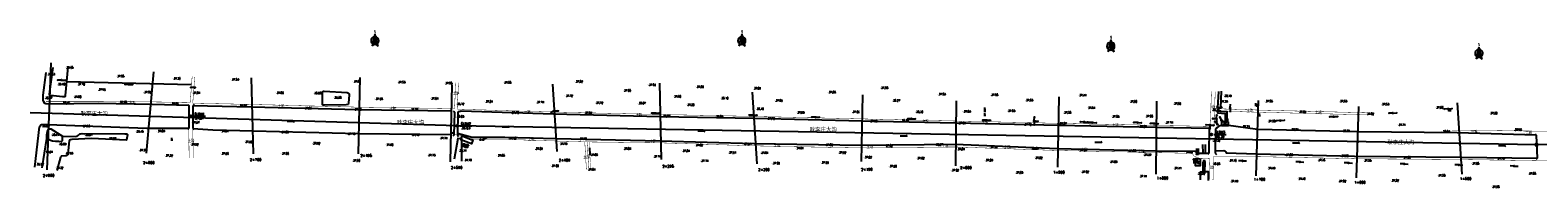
# Model space of a CAD drawing. Header units: millimetres. Extents: x 447445 to 454986, y 3851431 to 3863604.
# Tile 5 of 13: x 447445 to 448943, y 3860468 to 3860625. Entities that reach past the tile are written whole.
import ezdxf
from ezdxf.enums import TextEntityAlignment as Align

# ---------------------------------------------------------------- set-up
doc = ezdxf.new("R2010")
doc.units = ezdxf.units.MM
doc.linetypes.add('X3', pattern=[5, 4, -1])
for name, color, linetype in [('DLDW', 7, 'Continuous'), ('DLSS', 7, 'Continuous'), ('DMTZ', 7, 'Continuous'), ('duanmianxian', 7, 'Continuous'), ('GCD', 7, 'Continuous'), ('GXYZ', 7, 'Continuous'), ('JMD', 7, 'Continuous'), ('KZD', 7, 'Continuous'), ('LINE', 7, 'Continuous'), ('SXSS', 7, 'Continuous'), ('断面零线', 7, 'Continuous')]:
    doc.layers.add(name, color=color, linetype=linetype)
doc.styles.add('HZ', font='rs.shx', dxfattribs={"bigfont": 'hztxt.shx'})
doc.styles.get("Standard").update_dxf_attribs({"font": 'txt', "bigfont": 'hztxt.shx'})
doc.linetypes.add('10411', pattern='A,2,[150,AAA.SHX,S=1,R=0,X=0,Y=1],2,[151,AAA.SHX,S=1,R=0,X=0,Y=3],1e-11', length=4)
doc.linetypes.add('10421', pattern='A,2,[150,AAA.SHX,S=1,R=0,X=0,Y=1],1e-11', length=2)

# ---------------------------------------------------------------- blocks, each defined once
blk = doc.blocks.new('gc104')
for p, q in [((0, 1), (-1.6, 1)), ((0, -1), (1.6, -1))]:
    blk.add_line(p, q)
blk.add_circle((0, 0), 1)
blk.add_point((0, 0))
blk = doc.blocks.new('gc191')
at = {"linetype": 'Continuous'}
for p, q in [((-1.5, 0), (-0.6, 0)), ((-1, 1.6), (-0.1, 1.6)), ((-0.6, 0), (0, 2)), ((0, 2), (0.7, 0)), ((0.1, 1.6), (1, 1.6)), ((0.7, 0), (1.5, 0))]:
    blk.add_line(p, q, dxfattribs=at)
blk = doc.blocks.new('gc086')
for p, q in [((0, 0), (7, 0)), ((7, 0), (6.2, 0.6)), ((7, 0), (6.2, -0.6))]:
    blk.add_line(p, q)
blk = doc.blocks.new('gc013c')
at = {"linetype": 'Continuous'}
blk.add_line((0.5, 0), (4, 0), dxfattribs=at)
at = {"linetype": 'Continuous', "const_width": 0.15, "flags": 128}
blk.add_lwpolyline([(3.775, 0, 1), (3.925, 0, 1)], format="xyb", close=True, dxfattribs=at)
blk = doc.blocks.new('gc170')
at = {"linetype": 'Continuous'}
blk.add_circle((0, 0), 0.5, dxfattribs=at)
blk = doc.blocks.new('gc111')
for p, q in [((-1, 0), (1, 0)), ((0, 0), (0, 2))]:
    blk.add_line(p, q)
blk = doc.blocks.new('gc013a')
at = {"linetype": 'Continuous'}
blk.add_line((0.5, 0), (4, 0), dxfattribs=at)
at = {"linetype": 'Continuous', "flags": 128}
for points in [[(2.8, 0.4), (3.4, 0), (2.8, -0.4)], [(3.4, 0.4), (4, 0), (3.4, -0.4)]]:
    blk.add_lwpolyline(points, dxfattribs=at)
blk = doc.blocks.new('gc013b')
at = {"linetype": 'Continuous'}
blk.add_line((0.5, 0), (4, 0), dxfattribs=at)
at = {"linetype": 'Continuous', "flags": 128}
blk.add_lwpolyline([(3.4, 0.4), (4, 0), (3.4, -0.4)], dxfattribs=at)
blk = doc.blocks.new('gc187')
at = {"const_width": 1, "flags": 128}
blk.add_lwpolyline([(-1, 1), (-1, -1)], dxfattribs=at)
blk.add_circle((0, 0), 0.5)
blk = doc.blocks.new('gc146')
for p, q in [((-1.3, 0.8), (1.3, 0.8)), ((-0.8, -1.3), (-0.8, 1.3)), ((0.8, -1.3), (0.8, 1.3)), ((-1.3, -0.8), (1.3, -0.8))]:
    blk.add_line(p, q)
blk = doc.blocks.new('GC200')
at = {"const_width": 0.2}
blk.add_lwpolyline([(-0.1, 0, 1), (0.1, 0, 1)], format="xyb", close=True, dxfattribs=at)
blk = doc.blocks.new('GC115')
blk.add_lwpolyline([(-1, -1), (1, -1), (1, 1), (-1, 1)], close=True)
blk.add_point((0, 0))
blk = doc.blocks.new('新块1')
at = {"color": 3, "flags": 128}
for points in [[(-0.7, 0.7), (0.7, -0.7)], [(-0.7, -0.7), (0.7, 0.7)]]:
    blk.add_lwpolyline(points, dxfattribs=at)
blk = doc.blocks.new('*U15')
at = {"linetype": 'Continuous'}
for points in [[(-0.1, 0.1), (0, -0.1), (0, 0.1)], [(0, -0.1), (-0.1, 0.1), (-0.1, -0.1)], [(-0.1, 0.1), (-0.1, -0.1), (-0.1, 0.1)], [(-0.1, -0.1), (-0.1, 0.1), (-0.1, -0.1)], [(-0.1, 0.1), (-0.1, -0.1), (-0.1, 0.1)], [(-0.1, -0.1), (-0.1, 0.1), (-0.1, -0.1)], [(-0.1, 0), (-0.1, -0.1), (-0.1, 0.1)], [(0, 0.1), (0.1, -0.1), (0.1, 0.1)], [(0.1, -0.1), (0, 0.1), (0, -0.1)], [(0.1, 0), (0.1, 0.1), (0.1, -0.1)], [(0.1, 0.1), (0.1, -0.1), (0.1, 0.1)], [(0.1, -0.1), (0.1, 0.1), (0.1, -0.1)], [(0.1, 0.1), (0.1, -0.1), (0.1, 0.1)], [(0.1, -0.1), (0.1, 0.1), (0.1, -0.1)]]:
    blk.add_solid(points, dxfattribs=at)
blk = doc.blocks.new('gc257')
for radius in [1, 0.15]:
    blk.add_circle((0, 0), radius)
blk.add_point((0, 0))
at = {"linetype": 'Continuous'}
blk.add_blockref('*U15', (0, 0), dxfattribs=at)
blk = doc.blocks.new('A$C67844AE1')
at = {"color": 7, "linetype": 'ByBlock', "lineweight": -3}
for p, q in [((-69, 13), (-102, -126)), ((-69, 13), (-69, -94)), ((-69, 13), (-35, -126)), ((-69, 6), (-67, 5)), ((-69, -94), (-102, -126)), ((-75, -14), (-75, -14)), ((-69, -4), (-63, -9)), ((-69, -14), (-60, -22)), ((-69, -24), (-57, -35)), ((-69, -34), (-54, -48)), ((-69, -44), (-51, -61)), ((-69, -54), (-47, -74)), ((-69, -64), (-44, -87)), ((-69, -74), (-41, -100)), ((-69, -84), (-38, -113)), ((-69, -94), (-35, -126))]:
    blk.add_line(p, q, dxfattribs=at)
for start, end in [(98.47, 234.1282), (258.3565, 281.6435), (305.8718, 81.53)]:
    blk.add_arc((-69, -59), 44.7, start, end, dxfattribs=at)
at = {"color": 7, "linetype": 'ByBlock', "lineweight": -3, "insert": (-83, 62), "char_height": 40, "width": 53.57, "attachment_point": 1}
blk.add_mtext('{\\fSimSun|b0|i0|c134|p2;N}', dxfattribs=at)

msp = doc.modelspace()

# ---------------------------------------------------------------- linework, layer by layer
at = {"layer": 'DLSS', "color": 7, "linetype": 'X3', "const_width": 0.4, "flags": 128}
for points in [[(447604, 3860553.3), (447605.9, 3860579.1)], [(447866.6, 3860546.7), (447867.9, 3860573)], [(447604.1, 3860553.3), (447566, 3860553.8), (447512.6, 3860554.4), (447460.6, 3860554.4)], [(447866.4, 3860547.2), (447770.6, 3860548.6), (447664.6, 3860551.3), (447606.3, 3860552.6)], [(448618.9, 3860564.4), (448617.5, 3860529.1)], [(448617.5, 3860529.4), (448563, 3860530.5), (448466.7, 3860532.5), (448364.6, 3860534.8), (448271.9, 3860536.9), (448163.8, 3860539.4), (448070.7, 3860541.3), (447964.9, 3860543.7), (447869.3, 3860546.6), (447869.3, 3860546.6)], [(448778.6, 3860542.9), (448765.3, 3860543.2), (448665.1, 3860545.7), (448621.9, 3860547.1)], [(447602.9, 3860498.1), (447602.5, 3860527.6)], [(447918.3, 3860516.5), (447885.7, 3860516.4), (447873.8, 3860520.2), (447865.2, 3860522.2)], [(448000.4, 3860514), (447967.8, 3860514.9), (447918.3, 3860516.5)], [(447996.1, 3860513.9), (447997.7, 3860486.3)], [(448617.2, 3860497.3), (448606.9, 3860497.8), (448604.9, 3860498.4), (448601.5, 3860500), (448600.2, 3860502), (448599.3, 3860502.4), (448598.2, 3860502.7), (448564.1, 3860503.4), (448465.6, 3860505.5), (448364.8, 3860509), (448271.2, 3860508), (448164.7, 3860510.1), (448071.2, 3860513.1), (448000.4, 3860514)], [(448617.2, 3860497.3), (448616.7, 3860476.1)], [(448621, 3860499.6), (448663.4, 3860499.4), (448761.9, 3860497.3), (448867.3, 3860496.5), (448943.8, 3860495.3), (448968.3, 3860495.1), (449065.1, 3860492.9), (449163.9, 3860490.4), (449265.6, 3860489.2), (449360.8, 3860487.1)]]:
    msp.add_lwpolyline(points, dxfattribs=at)
at = {"layer": 'DLSS', "color": 7, "linetype": 'Continuous', "const_width": 0.4, "flags": 128}
for points in [[(447606.5, 3860552.6), (447608.4, 3860578.5)], [(447869.3, 3860546.6), (447870.6, 3860572.8)], [(448622.6, 3860564), (448622, 3860547)], [(448621.9, 3860544.9), (448621.3, 3860529)], [(448778.6, 3860540.8), (448765.2, 3860541.1), (448665, 3860543.6), (448621.8, 3860544.9)], [(447607, 3860498.1), (447606.5, 3860527.4)], [(447998.4, 3860514.1), (448000.1, 3860486.6)], [(448621, 3860499.6), (448620.4, 3860476)]]:
    msp.add_lwpolyline(points, dxfattribs=at)
at = {"layer": 'DLSS', "color": 7, "linetype": 'Continuous', "flags": 128}
for points in [[(447601.6, 3860551.2), (447602.7, 3860550.1)], [(447602.7, 3860550.1), (447602.5, 3860527.6)], [(447606.7, 3860550), (447606.5, 3860527.5)], [(447607.9, 3860551.1), (447606.7, 3860550)], [(447865.4, 3860544.7), (447866.5, 3860543.6)], [(447866.5, 3860543.6), (447866, 3860520.8)], [(447870, 3860543.5), (447869.5, 3860520.7)], [(447871.1, 3860544.6), (447870, 3860543.5)], [(448625, 3860544.7), (448623.8, 3860543.6)], [(448625, 3860547.9), (448623.9, 3860549.1)], [(448628.2, 3860547.8), (448625, 3860547.9)], [(448628.1, 3860544.6), (448625, 3860544.7)], [(448629.2, 3860543.5), (448628.1, 3860544.6)], [(448629.4, 3860548.9), (448628.2, 3860547.8)], [(447602.5, 3860527.6), (447601.4, 3860526.5)], [(447606.5, 3860527.5), (447607.6, 3860526.4)], [(448615.5, 3860528.3), (448616.6, 3860527.2)], [(448616.6, 3860527.2), (448616.4, 3860502.7)], [(448623, 3860527.1), (448622.7, 3860502.7)], [(448624.1, 3860528.2), (448623, 3860527.1)], [(447866, 3860520.8), (447864.8, 3860519.7)], [(447869.5, 3860520.7), (447870.6, 3860519.5)], [(448940.4, 3860521.9), (448941.6, 3860520.8)], [(448941.6, 3860520.8), (448942.4, 3860497.9)], [(448616.4, 3860502.7), (448615.2, 3860501.6)], [(448622.7, 3860502.7), (448623.8, 3860501.5)], [(448942.4, 3860497.9), (448941.3, 3860496.8)]]:
    msp.add_lwpolyline(points, dxfattribs=at)
at = {"layer": 'DLSS', "color": 7, "linetype": 'X3', "flags": 128}
msp.add_lwpolyline([(449163.3, 3860521.1, 0.4, 0.4, 0), (449064.9, 3860522.9, 0.4, 0.4, 0), (448968.1, 3860524.7, 0.4, 0.4, 0), (448945, 3860524.7, 0.4, 0.4, 0), (448857.8, 3860525.8, 0, 0, 0)], format="xyseb", dxfattribs=at)
at = {"layer": 'DMTZ', "color": 7, "linetype": '10411', "flags": 128}
for points in [[(447602.7, 3860550.1), (447566.1, 3860551.1), (447512.5, 3860552.2), (447464, 3860551.6), (447460.5, 3860551.8), (447459.6, 3860552.1), (447458.4, 3860553.9), (447457.7, 3860555.4), (447457.7, 3860557.1), (447458, 3860560.4), (447460.7, 3860583.1)], [(447482.2, 3860588.2), (447479.8, 3860560.1), (447479.7, 3860559.3), (447479.4, 3860559), (447478.5, 3860558.9), (447476.9, 3860559), (447465, 3860560.3), (447464.3, 3860560.8), (447464.1, 3860561.6), (447464.4, 3860564.1), (447467.9, 3860587.9)], [(447759, 3860550.9), (447759, 3860550.9), (447737.4, 3860550.5), (447736, 3860550.6), (447735.6, 3860551), (447735.3, 3860551.5), (447735.3, 3860552.3), (447735.5, 3860562), (447735.5, 3860563), (447735.8, 3860564), (447736.3, 3860564.4), (447737, 3860564.6), (447759.8, 3860563), (447761.2, 3860562.6), (447761.8, 3860561.7), (447761.8, 3860560.7), (447761.3, 3860552.6), (447761.1, 3860551.2), (447759, 3860550.9)], [(447863.4, 3860544.7), (447771, 3860546), (447665, 3860548.7), (447606.7, 3860550)], [(448616.6, 3860527.2), (448563.3, 3860528.3), (448466.9, 3860530.3), (448364.8, 3860532.6), (448272.2, 3860534.7), (448164, 3860537.2), (448070.9, 3860539.1), (447965.1, 3860541.5), (447873.2, 3860544.6), (447870, 3860543.5)], [(447449.7, 3860488.9), (447454.2, 3860528.9), (447454.9, 3860530.1), (447455.5, 3860531.1), (447456.1, 3860531.4), (447462.4, 3860531.4), (447561, 3860527.8), (447602.5, 3860527.6)], [(447456.7, 3860488.2), (447461.4, 3860517.3), (447461.4, 3860521.2), (447462, 3860524.4), (447462, 3860524.4), (447462, 3860524.4), (447463.2, 3860526.8), (447464.3, 3860527.1), (447465.6, 3860526.9), (447477.2, 3860519.7), (447490, 3860519.3), (447491.7, 3860519.6), (447492.9, 3860520.8), (447494.2, 3860521.9), (447494.9, 3860522.2), (447496.6, 3860522.4), (447538.9, 3860522), (447539.9, 3860522), (447541.1, 3860521.9), (447541.6, 3860521.5), (447541.7, 3860521.1), (447540.7, 3860516.1), (447540.5, 3860515.9), (447505.8, 3860517.3), (447486.3, 3860516.4), (447485.1, 3860516.2), (447484.1, 3860515.9), (447483.6, 3860515), (447482.4, 3860502.3), (447482, 3860501.1), (447481.4, 3860500.6), (447481, 3860500.3), (447480.1, 3860500.2), (447476.5, 3860499.9), (447475.8, 3860499.8), (447475.6, 3860499.6), (447475.1, 3860498.9), (447471.5, 3860485.5)], [(447606.5, 3860527.4), (447626.5, 3860525.9), (447666.4, 3860525.2), (447771.2, 3860522.5), (447862.8, 3860521.3), (447866, 3860523.7)], [(447869.5, 3860522.8), (447884.3, 3860518.7), (447916.8, 3860518.8), (447967.8, 3860517.5), (448070.9, 3860515.1), (448164.5, 3860512.5), (448270.7, 3860510.7), (448364.5, 3860511.7), (448465.6, 3860507.4), (448564, 3860505), (448602.2, 3860504.7), (448604.2, 3860503)], [(448941.6, 3860520.8), (448863.2, 3860523.1), (448765.1, 3860524.1), (448664.9, 3860526.3), (448662.3, 3860526.7), (448635.9, 3860530.3), (448629, 3860530.2), (448627.6, 3860529.9), (448625.9, 3860529.2), (448623, 3860527)], [(447461.4, 3860517.3), (447465.1, 3860515.7), (447467.2, 3860515.1), (447470.2, 3860514.6), (447473, 3860514.6), (447474, 3860514.5), (447476.3, 3860514.6), (447476.9, 3860515.4), (447477.2, 3860517.3), (447477.2, 3860519.7)], [(448606.1, 3860502.9), (448610.5, 3860502.9), (448612.9, 3860502.9), (448616.4, 3860502.7)], [(448622.7, 3860505), (448631.2, 3860505.6), (448632.1, 3860505.2), (448633, 3860504.2), (448633.6, 3860503.3), (448663.6, 3860502.1), (448760.9, 3860500), (448867.2, 3860498.8), (448942.4, 3860497.9)], [(448610.5, 3860484.2), (448607.8, 3860484), (448607.7, 3860476.3)], [(448615.9, 3860475.5), (448616, 3860484.2), (448612.4, 3860484.3)]]:
    msp.add_lwpolyline(points, dxfattribs=at)
at = {"layer": 'DMTZ', "color": 7, "linetype": '10421', "flags": 128}
for points in [[(447481, 3860574.1), (447605.3, 3860571.1)], [(448625.9, 3860564), (448625, 3860547.8)], [(448628.2, 3860547.8), (448628.8, 3860564.5)], [(447873.8, 3860494.9), (447873.8, 3860501.4), (447873.8, 3860517.2), (447869.9, 3860517.3), (447866.3, 3860496.8)]]:
    msp.add_lwpolyline(points, dxfattribs=at)
at = {"layer": 'duanmianxian', "color": 7, "flags": 128}
for points in [[(447461.8, 3860486.3), (447465.7, 3860592.7)], [(447567.4, 3860583.6), (447560.1, 3860502.9)], [(447664.5, 3860577.7), (447666.5, 3860502.1)], [(447772.7, 3860578.1), (447770.8, 3860502.2)], [(447864, 3860570.9), (447862.4, 3860494.1)], [(447963.9, 3860571.4), (447968.3, 3860504.5)], [(448070.3, 3860572.6), (448072, 3860496.5)], [(448162.3, 3860563.6), (448167, 3860492.3)], [(448272.2, 3860560.7), (448270.8, 3860494.5)], [(448364.7, 3860490.2), (448365.4, 3860554.8)], [(448467.3, 3860558.9), (448465.9, 3860488.8)], [(448564, 3860481.8), (448564.6, 3860554.4)], [(448665.2, 3860555.2), (448662.9, 3860480.4)], [(448863.1, 3860552.9), (448867.8, 3860481.8)], [(448763, 3860478.2), (448765.3, 3860549.1)]]:
    msp.add_lwpolyline(points, dxfattribs=at)
at = {"layer": 'GXYZ', "color": 7, "linetype": 'Continuous', "const_width": 1, "flags": 128}
msp.add_lwpolyline([(447892.9, 3860516.2), (447894.7, 3860516.2)], dxfattribs=at)
at = {"layer": 'GXYZ', "color": 7, "linetype": 'Continuous'}
for centre in [(447892.4, 3860516.2), (447895.2, 3860516.1)]:
    msp.add_circle(centre, 0.5, dxfattribs=at)
at = {"layer": 'JMD', "color": 7, "linetype": 'Continuous', "flags": 128}
for points in [[(448635.8, 3860534), (448628.9, 3860533.9), (448629, 3860530.2), (448635.9, 3860530.3)], [(447874.3, 3860520), (447885, 3860515.9), (447883.5, 3860512.1), (447872.8, 3860516.2)], [(448607.5, 3860497.3), (448607.5, 3860490.3), (448603, 3860490.3), (448603, 3860497.4)]]:
    msp.add_lwpolyline(points, close=True, dxfattribs=at)
at = {"layer": 'KZD', "color": 7}
for p, q in [((447607.1, 3860539.6, 37.6), (447619.1, 3860539.6, 37.6)), ((447871.9, 3860530), (447883.9, 3860530)), ((448621.4, 3860521.5), (448633.4, 3860521.5))]:
    msp.add_line(p, q, dxfattribs=at)
at = {"layer": 'SXSS', "color": 7, "linetype": 'Continuous', "flags": 128}
for points in [[(448624.9, 3860544.7), (448624.8, 3860543.1), (448632.6, 3860542.4), (448632.4, 3860533.9)], [(448635.2, 3860534), (448635.3, 3860536.6), (448634.5, 3860536.7), (448634.4, 3860543.9), (448628.1, 3860544.3), (448628.1, 3860544.6)], [(448610.5, 3860502.9), (448610.3, 3860511.3)], [(448612.9, 3860502.9), (448612.8, 3860511.3)], [(448604.2, 3860503), (448604.2, 3860507.5)], [(448606.1, 3860502.9), (448606.1, 3860507.5)], [(448607.8, 3860484), (448610.5, 3860484.2), (448610.7, 3860494)], [(448616, 3860484.2), (448612.4, 3860484.3), (448612.6, 3860494)]]:
    msp.add_lwpolyline(points, dxfattribs=at)
at = {"layer": 'SXSS', "color": 7, "flags": 128}
msp.add_lwpolyline([(447874.4, 3860509.3), (447874.4, 3860511.2), (447875.5, 3860511.2), (447875.5, 3860512.1), (447876.6, 3860512.1), (447876.6, 3860511.1), (447877.5, 3860511.1), (447877.5, 3860511.6), (447879.8, 3860511.5), (447879.7, 3860508.6), (447877.3, 3860508.6), (447877.3, 3860509.2), (447874.4, 3860509.3)], dxfattribs=at)
at = {"layer": 'SXSS', "color": 7, "linetype": 'Continuous', "const_width": 0.3, "flags": 128}
msp.add_lwpolyline([(448000.4, 3860514), (448002, 3860486.6)], dxfattribs=at)
at = {"layer": 'SXSS', "color": 7, "linetype": 'Continuous', "flags": 128}
msp.add_lwpolyline([(448606.1, 3860501.5), (448604.1, 3860501.6), (448604.2, 3860503), (448606.1, 3860502.9)], close=True, dxfattribs=at)
at = {"layer": '断面零线', "color": 7, "flags": 128}
msp.add_lwpolyline([(450265.1, 3860498.9), (450056.8, 3860503.3), (449855.5, 3860508.8), (449678, 3860512.2), (449394.6, 3860518.6), (449286, 3860519.9), (448941.8, 3860511), (447869.4, 3860530), (447444.9, 3860543.1)], dxfattribs=at)

# ---------------------------------------------------------------- block references
at = {"color": 7}
for p in [(447463.8, 3860542.5), (447563.4, 3860539.5), (447665.6, 3860536.3), (447771.5, 3860533), (447863.1, 3860530.2), (447869.4, 3860530), (447966.8, 3860528.3), (448071.3, 3860526.4), (448164.9, 3860524.8), (448271.4, 3860522.9), (448365, 3860521.2), (448466.5, 3860519.4), (448564.3, 3860517.7), (448664, 3860515.9), (448764.2, 3860514.1), (448865.8, 3860512.3)]:
    msp.add_blockref('新块1', p, dxfattribs=at)
at = {"layer": 'DLDW', "color": 7}
for name, p in [('gc111', (448663, 3860550.7)), ('gc111', (448393.5, 3860546.4)), ('gc111', (448393.5, 3860544.5)), ('gc111', (448393.5, 3860540.7)), ('gc111', (448664.2, 3860549.8)), ('gc111', (448666.5, 3860540.4)), ('gc104', (448632.4, 3860531.9)), ('gc111', (447585.7, 3860516.2)), ('gc104', (448605.3, 3860493.8))]:
    msp.add_blockref(name, p, dxfattribs=at)
at = {"layer": 'GCD', "color": 7}
for p in [(447480, 3860588, 39.6), (447461.6, 3860581.3, 36.6), (447471.7, 3860571.5, 39.4), (447491.5, 3860571.3, 37.7), (447530.6, 3860579.3, 37.5), (447586.6, 3860577.1, 37.3), (447644.5, 3860576.2, 37.5), (447765.7, 3860574.2, 37.6), (447809.9, 3860573.5, 37.5), (447856.6, 3860572.4, 37.5), (447915.2, 3860573.1, 37.6), (447986.3, 3860574, 37.5), (448058.9, 3860570.7, 37.5), (448106.5, 3860568.8, 37.5), (448289.7, 3860567.7, 37.6), (447459, 3860557.7, 36.9), (447476.5, 3860552.6, 37.2), (447487.9, 3860558.9, 37.8), (447512, 3860566, 38), (447533.1, 3860553.5, 37.8), (447557.4, 3860563.4, 37.6), (447605.9, 3860562.8, 37.8), (447689, 3860562.9, 37.9), (447726.4, 3860562.6, 38), (447746.4, 3860558.1, 38.9), (447787.4, 3860556.7, 37.7), (447842.6, 3860557.2, 37.6), (447896.8, 3860554.2, 37.6), (447947.6, 3860553.4, 37.7), (447976.4, 3860559.9, 37.7), (448006.4, 3860552.9, 37.7), (448034.1, 3860565.1, 37.6), (448048.7, 3860552.5, 38.1), (448084, 3860559.3, 37.6), (448130.9, 3860557.5, 38.1), (448163.3, 3860567.3, 37.8), (448184.8, 3860555.1, 37.9), (448237.6, 3860563.4, 37.6), (448301.5, 3860555.2, 38.3), (448346.8, 3860561.4, 37.5), (448399.1, 3860560.7, 37.6), (448433.7, 3860555.5, 37.5), (448486.7, 3860560.4, 37.4), (448537.2, 3860554.2, 37.7), (448627.1, 3860554.3, 37.3), (448630.9, 3860559.7, 38.2), (448671.8, 3860554.4, 37.6), (448745.8, 3860554.6, 37.5), (447584.6, 3860551.9, 37.8), (447652.2, 3860549.9, 37.7), (447717, 3860547.6, 37.5), (447766.6, 3860546.4, 37.5), (447822.4, 3860546.2, 37.7), (447868.2, 3860539.3, 38), (447868.3, 3860551.8, 38.1), (447922.7, 3860543.1, 37.7), (447995.5, 3860542.9, 37.8), (448073, 3860539.5, 37.8), (448097.2, 3860550.9, 37.6), (448125.6, 3860539.4, 37.9), (448166.1, 3860546.9, 38.1), (448206.5, 3860543.3, 37.9), (448261.3, 3860543.8, 37.7), (448324.5, 3860543.8, 38.3), (448371.8, 3860544.4, 37.5), (448415.8, 3860544.8, 37.5), (448471.6, 3860543.3, 37.6), (448495.4, 3860548, 37.5), (448519.4, 3860539.2, 37.6), (448552.9, 3860539.6, 37.7), (448580.9, 3860552.1, 37.7), (448619, 3860545.9, 38.4), (448705.3, 3860543.8, 37.8), (448772.5, 3860541.9, 37.8), (448787.6, 3860551.5, 37.5), (448841.5, 3860548.2, 37.9), (448895.2, 3860542.6, 37.6), (447456.1, 3860529.8, 36.9), (447496.7, 3860529.8, 37.6), (447549.7, 3860524.5, 39.5), (447570.8, 3860524.8, 37.6), (447605.3, 3860533.3, 37.6), (447634.1, 3860524.8, 37.8), (447693.9, 3860523.7, 37.5), (448177.1, 3860537.2, 37.7), (448279, 3860534.5, 37.9), (448310.2, 3860535.3, 38.3), (448367, 3860532.6, 37.9), (448432.2, 3860531.2, 37.7), (448467.1, 3860532.4, 37.7), (448546.5, 3860529.2, 37.7), (448572.7, 3860533.3, 37.7), (448649, 3860529.4, 37.7), (448674.5, 3860534.6, 37.6), (448697.5, 3860526.3, 37.7), (448748.6, 3860525.1, 37.7), (448803.9, 3860531.1, 37.7), (448847.9, 3860524.5, 38), (448919.2, 3860526.2, 37.9), (447465.8, 3860521.2, 38.6), (447473, 3860511.9, 40.9), (447498.9, 3860520.9, 40), (447522.5, 3860517.4, 39.9), (447604.3, 3860511.6, 37.9), (447657.9, 3860514, 37.6), (447725.2, 3860512.6, 37.6), (447760.1, 3860521.9, 37.7), (447798, 3860511.2, 37.7), (447823.6, 3860521.1, 37.7), (447851.6, 3860517.9, 37.7), (447920, 3860517.6, 37.8), (447970.7, 3860512.2, 37.8), (447990.2, 3860517.2, 37.7), (448105.6, 3860510.9, 37.8), (448153.8, 3860512, 37.4), (448205.6, 3860507.9, 37.6), (448234.9, 3860511.1, 37.5), (448294.4, 3860510.5, 37.5), (448344.3, 3860511.3, 36.3), (448398.1, 3860508.8, 37.8), (448439.5, 3860507.6, 37.9), (448619.7, 3860515.4, 38.3), (447459.5, 3860504, 40), (447479.6, 3860502.7, 40.9), (447552.8, 3860505.8, 37.4), (447578.8, 3860500.4, 37.3), (447634.4, 3860502.4, 37.7), (447694.2, 3860502.5, 37.7), (447765, 3860495.5, 37.7), (447839.7, 3860500.9, 37.7), (447870.7, 3860505.5, 36.1), (447875.8, 3860496, 37.7), (447908.7, 3860500.6, 37.6), (447946.3, 3860507.3, 37.6), (448001.3, 3860501.3, 37.9), (448034.1, 3860507.3, 37.8), (448064, 3860499.4, 37.7), (448092.6, 3860505.1, 37.8), (448110.9, 3860495.1, 37.7), (448138.6, 3860503.4, 37.6), (448170.5, 3860503.3, 37.6), (448182.1, 3860492.8, 37.6), (448230.6, 3860493.4, 37.6), (448247.9, 3860503.4, 37.6), (448273.5, 3860498.7, 37.6), (448325.7, 3860497.9, 37.6), (448365.8, 3860506.8, 37.8), (448393.7, 3860495.9, 37.7), (448443, 3860498.2, 37.6), (448486.9, 3860505.7, 37.7), (448517.4, 3860494.3, 37.6), (448536, 3860505.2, 37.6), (448551, 3860501.3, 37.4), (448592.4, 3860503.9, 37.6), (448636, 3860495.6, 37.5), (448691.9, 3860501.1, 37.6), (448724.1, 3860496, 37.5), (448747.2, 3860500.2, 37.6), (448769.9, 3860495.6, 37.5), (448808.9, 3860498.5, 37.6), (448877.1, 3860492.6, 37.6), (448902.3, 3860497.6, 37.7), (447450.5, 3860491.8, 36.6), (447469.9, 3860488.3, 39.3), (447962.3, 3860490.2, 37.6), (447998.7, 3860486.6, 37.8), (448298.3, 3860489.8, 37.6), (448360, 3860485.8, 37.6), (448423.8, 3860483.6, 37.6), (448489.2, 3860484.2, 37.6), (448546.9, 3860479.8, 37.4), (448581.1, 3860487.9, 37.4), (448604.7, 3860482.5, 37.5), (448619.5, 3860492.3, 38.3), (448674.3, 3860488, 37.5), (448843.4, 3860480.7, 37.6), (448933.5, 3860482.6, 37.6), (448637.4, 3860475, 37.5), (448704.4, 3860477.4, 37.5), (448744.7, 3860475, 37.5), (448797.1, 3860475.7, 37.5), (448897.2, 3860469.3, 37.6)]:
    msp.add_blockref('GC200', p, dxfattribs=at)
at = {"layer": 'GXYZ', "color": 7}
for name, p, rotation in [('gc013b', (447476.1, 3860575.5), 179.3209703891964), ('gc013b', (447476.1, 3860575.5), 359.5341172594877), ('gc013b', (447543, 3860571.2), 179.3209703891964), ('gc013b', (447543, 3860571.2), 359.5341172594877), ('gc013b', (447608.4, 3860568.1), 179.3209703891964), ('gc013a', (447966.1, 3860545), 207.3035592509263), ('gc013a', (447966.1, 3860545), 358.6224214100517), ('gc013a', (448066.3, 3860542.6), 178.6224214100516), ('gc013a', (448066.3, 3860542.6), 358.9099931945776), ('gc013a', (448163.3, 3860540.7), 178.9099931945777), ('gc013a', (448163.3, 3860540.7), 358.0756903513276), ('gc013a', (448225.4, 3860538.6), 178.0756903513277), ('gc013a', (448225.4, 3860538.6), 359.0432560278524), ('gc013b', (448442.8, 3860534.8), 87.74926068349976), ('gc013a', (448624, 3860537.1), 177.8733505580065), ('gc013a', (448624, 3860537.1), 89.02566669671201), ('gc013a', (448629, 3860535.4), 116.7759594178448), ('gc013c', (448637.5, 3860547.6), 266.9811796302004), ('gc013c', (448637.5, 3860547.6), 86.50286783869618), ('gc013b', (448740.3, 3860539.1), 184.1525430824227), ('gc013b', (448740.3, 3860539.1), 3.532533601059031), ('gc013b', (448799.2, 3860542.7), 183.532533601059), ('gc013b', (448799.2, 3860542.7), 4.275004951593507), ('gc013b', (448854, 3860546.8), 184.2750049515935), ('gc013b', (448854, 3860546.8), 5.167659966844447), ('gc013a', (448320.8, 3860537), 179.0432560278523), ('gc013a', (448320.8, 3860537), 358.8842089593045), ('gc013a', (448395.4, 3860535.6), 178.8842089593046), ('gc013a', (448395.4, 3860535.6), 358.9507808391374), ('gc013b', (448442.8, 3860534.8), 268.1900462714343), ('gc013b', (448442.8, 3860534.8), 358.8088949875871), ('gc013a', (448492.3, 3860533.8), 178.9507808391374), ('gc013a', (448492.3, 3860533.8), 359.3438383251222), ('gc013b', (448500.7, 3860533.2), 178.3965210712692), ('gc013b', (448500.7, 3860533.2), 359.0364774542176), ('gc013a', (448545.4, 3860533.2), 179.3438383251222), ('gc013a', (448545.4, 3860533.2), 359.1052210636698), ('gc013b', (448562, 3860532.2), 179.0364774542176), ('gc013b', (448562, 3860532.2), 358.5692471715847), ('gc013b', (448617.4, 3860530.8), 177.4123705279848), ('gc013b', (448617.4, 3860530.8), 268.3433725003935), ('gc013b', (448617.4, 3860530.8), 358.6660033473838), ('gc013a', (448624, 3860537.1), 182.8693520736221), ('gc013b', (448625, 3860531.4), 134.4160453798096), ('gc013a', (448624, 3860537.1), 269.0256666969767), ('gc187', (448629, 3860535.4), 118.4355592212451), ('gc013b', (448687.3, 3860535.2), 185.1345716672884), ('gc013b', (448687.3, 3860535.2), 4.152543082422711), ('gc013a', (447895.2, 3860516.1), 36.42205510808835), ('gc013c', (448601.5, 3860496.6), 269.6103264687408), ('gc013c', (448601.5, 3860496.6), 358.2864129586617), ('gc013c', (448649.7, 3860495.2), 180.9465173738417), ('gc013c', (448649.7, 3860495.2), 358.9039108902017), ('gc013c', (448706.6, 3860494.1), 178.9039108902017), ('gc013c', (448706.6, 3860494.1), 358.8230907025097), ('gc013c', (448754.9, 3860493.1), 178.8230907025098), ('gc013c', (448754.9, 3860493.1), 358.9780408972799), ('gc013c', (448810.3, 3860492.1), 178.9780408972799), ('gc013c', (448810.3, 3860492.1), 358.9007006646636), ('gc013c', (448864.7, 3860491.1), 178.9007006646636), ('gc013c', (448864.7, 3860491.1), 358.8425722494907), ('gc013c', (448919.7, 3860490), 178.8425722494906), ('gc013c', (448919.7, 3860490), 358.9333001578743)]:
    msp.add_blockref(name, p, dxfattribs=dict(at, rotation=rotation))
for p in [(447476.1, 3860575.5), (447543, 3860571.2), (447608.4, 3860568.1), (447966.1, 3860545), (448066.3, 3860542.6), (448163.3, 3860540.7), (448225.4, 3860538.6), (448624, 3860537.1), (448624, 3860537.1), (448637.5, 3860547.6), (448740.3, 3860539.1), (448799.2, 3860542.7), (448854, 3860546.8), (448320.8, 3860537), (448395.4, 3860535.6), (448442.8, 3860534.8), (448492.3, 3860533.8), (448500.7, 3860533.2), (448545.4, 3860533.2), (448562, 3860532.2), (448617.4, 3860530.8), (448625, 3860531.4), (448629, 3860535.4), (448687.3, 3860535.2), (448601.5, 3860496.6), (448649.7, 3860495.2), (448706.6, 3860494.1), (448754.9, 3860493.1), (448810.3, 3860492.1), (448864.7, 3860491.1), (448919.7, 3860490)]:
    msp.add_blockref('gc170', p, dxfattribs=at)
at = {"layer": 'KZD', "color": 7}
for name, p in [('gc257', (447604.6, 3860539.6, 37.6)), ('gc257', (447869.4, 3860530)), ('gc257', (448618.9, 3860521.5)), ('GC115', (448941.8, 3860511, 38.1))]:
    msp.add_blockref(name, p, dxfattribs=at)
at = {"layer": 'LINE', "color": 2, "xscale": 0.08575000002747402, "yscale": 0.08575000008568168}
for p, zscale in [((447793.4, 3860619.9, 44.5), 0.0857499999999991), ((448158, 3860619.9, 44.5), 0.0857499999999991), ((448524.7, 3860614.3), 0.08574999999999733), ((448890.6, 3860607.2), 0.08574999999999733)]:
    msp.add_blockref('A$C67844AE1', p, dxfattribs=dict(at, zscale=zscale))
at = {"layer": 'SXSS', "color": 7}
for p, rotation in [((448633.5, 3860535.2), 90), ((447700.2, 3860534.6), 358.2913705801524), ((447914, 3860529.1), 358.8560981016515), ((448108.3, 3860524.9), 358.1828812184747), ((448000.8, 3860508), 273.5510970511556), ((448309.6, 3860520.2), 0.1414567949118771), ((448503, 3860513.9), 358.5900378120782), ((448699.3, 3860513.1), 359.0556567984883), ((448904, 3860510.3), 358.1251693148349), ((448611.5, 3860491.1), 270.4541560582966)]:
    msp.add_blockref('gc086', p, dxfattribs=dict(at, rotation=rotation))
for name, p in [('gc146', (448855.7, 3860546)), ('gc191', (448611.7, 3860494))]:
    msp.add_blockref(name, p, dxfattribs=at)

# ---------------------------------------------------------------- texts
at = {"color": 7}
for p in [(447495.1, 3860539.8), (447809.4, 3860531.1), (448219.6, 3860524.1), (448793.6, 3860511.4)]:
    msp.add_text('耿李庄大沟', height=4, dxfattribs=at).set_placement(p)
at = {"layer": 'DLSS', "color": 7, "linetype": 'X3', "style": 'HZ', "width": 0.8}
for s, p in [('土路', (447546.7, 3860553)), ('土路', (447868.3, 3860562.3)), ('土路', (447694.4, 3860549.6)), ('土路', (447805.2, 3860547.3)), ('土路', (447939, 3860543.9)), ('土路', (448049.7, 3860540.9)), ('砼', (448620.4, 3860549.1)), ('土路', (448657, 3860545.3)), ('土路', (448725.1, 3860543.5)), ('土路', (448334.7, 3860534.5)), ('土路', (448393.6, 3860533.5)), ('土路', (448523.4, 3860530.6)), ('土路', (448880.1, 3860524.2)), ('土路', (448934.1, 3860523.6)), ('土路', (447604.9, 3860515.4)), ('土路', (447942.8, 3860517)), ('土路', (448063.7, 3860514.8)), ('土路', (448187, 3860510.8)), ('土路', (448279.3, 3860509.5)), ('土路', (448354.2, 3860510.3)), ('土路', (448416.1, 3860508.9)), ('土路', (448492.6, 3860506.4)), ('土路', (447997.8, 3860498.8)), ('土路', (448549.3, 3860504.8)), ('砼', (448619.1, 3860489))]:
    msp.add_text(s, height=3, dxfattribs=at).set_placement(p, align=Align.MIDDLE)
at = {"layer": 'duanmianxian', "color": 7, "char_height": 2.5, "width": 14.746, "attachment_point": 1}
for s, insert in [('2+800', (447557.1, 3860494.7)), ('2+700', (447663.3, 3860497.6)), ('2+495', (447773.1, 3860501.7)), ('2+400', (447970.3, 3860497.1)), ('2+900', (447457.6, 3860481.9)), ('2+500', (447863.1, 3860489.8)), ('2+295', (448073.2, 3860491.1)), ('2+200', (448168.4, 3860487.7)), ('2+190', (448270.7, 3860487.9)), ('2+000', (448369.2, 3860489.6)), ('1+900', (448461.7, 3860485.1)), ('1+800', (448564.5, 3860479.3)), ('1+700', (448660.9, 3860478)), ('1+500', (448865.8, 3860478.7)), ('1+600', (448760.7, 3860475))]:
    msp.add_mtext(s, dxfattribs=dict(at, insert=insert))
at = {"layer": 'GCD', "color": 7, "style": 'HZ', "width": 0.8}
for s, p in [('39.65', (447481, 3860588, 39.6)), ('36.63', (447462.6, 3860581.3, 36.6)), ('39.40', (447472.7, 3860571.5, 39.4)), ('37.72', (447492.5, 3860571.3, 37.7)), ('37.55', (447531.6, 3860579.3, 37.5)), ('37.30', (447587.6, 3860577.1, 37.3)), ('37.53', (447645.5, 3860576.2, 37.5)), ('37.64', (447766.7, 3860574.2, 37.6)), ('37.53', (447810.9, 3860573.5, 37.5)), ('37.55', (447857.6, 3860572.4, 37.5)), ('37.58', (447916.2, 3860573.1, 37.6)), ('37.52', (447987.3, 3860574, 37.5)), ('37.50', (448059.9, 3860570.7, 37.5)), ('37.50', (448107.5, 3860568.8, 37.5)), ('37.81', (448164.3, 3860567.3, 37.8)), ('37.58', (448290.7, 3860567.7, 37.6)), ('36.87', (447460, 3860557.7, 36.9)), ('37.15', (447477.5, 3860552.6, 37.2)), ('37.80', (447488.9, 3860558.9, 37.8)), ('37.96', (447513, 3860566, 38)), ('37.78', (447534.1, 3860553.5, 37.8)), ('37.56', (447558.4, 3860563.4, 37.6)), ('37.80', (447585.6, 3860551.9, 37.8)), ('37.81', (447606.9, 3860562.8, 37.8)), ('37.86', (447690, 3860562.9, 37.9)), ('38.00', (447727.4, 3860562.6, 38)), ('38.88', (447747.4, 3860558.1, 38.9)), ('37.68', (447788.4, 3860556.7, 37.7)), ('37.64', (447843.6, 3860557.2, 37.6)), ('38.12', (447869.3, 3860551.8, 38.1)), ('37.64', (447897.8, 3860554.2, 37.6)), ('37.74', (447948.6, 3860553.4, 37.7)), ('37.72', (447977.4, 3860559.9, 37.7)), ('37.72', (448007.4, 3860552.9, 37.7)), ('37.60', (448035.1, 3860565.1, 37.6)), ('38.07', (448049.7, 3860552.5, 38.1)), ('37.60', (448085, 3860559.3, 37.6)), ('38.10', (448131.9, 3860557.5, 38.1)), ('37.86', (448185.8, 3860555.1, 37.9)), ('37.58', (448238.6, 3860563.4, 37.6)), ('38.27', (448302.5, 3860555.2, 38.3)), ('37.53', (448347.8, 3860561.4, 37.5)), ('37.55', (448400.1, 3860560.7, 37.6)), ('37.53', (448434.7, 3860555.5, 37.5)), ('37.44', (448487.7, 3860560.4, 37.4)), ('37.66', (448538.2, 3860554.2, 37.7)), ('37.66', (448581.9, 3860552.1, 37.7)), ('37.33', (448628.1, 3860554.3, 37.3)), ('38.19', (448631.9, 3860559.7, 38.2)), ('37.58', (448672.8, 3860554.4, 37.6)), ('37.53', (448746.8, 3860554.6, 37.5)), ('37.68', (447653.2, 3860549.9, 37.7)), ('37.55', (447718, 3860547.6, 37.5)), ('37.55', (447767.6, 3860546.4, 37.5)), ('37.74', (447823.4, 3860546.2, 37.7)), ('38.03', (447869.2, 3860539.3, 38)), ('37.70', (447923.7, 3860543.1, 37.7)), ('37.84', (447996.5, 3860542.9, 37.8)), ('37.77', (448074, 3860539.5, 37.8)), ('37.60', (448098.2, 3860550.9, 37.6)), ('37.89', (448126.6, 3860539.4, 37.9)), ('38.10', (448167.1, 3860546.9, 38.1)), ('37.72', (448178.1, 3860537.2, 37.7)), ('37.93', (448207.5, 3860543.3, 37.9)), ('37.66', (448262.3, 3860543.8, 37.7)), ('38.30', (448325.5, 3860543.8, 38.3)), ('37.53', (448372.8, 3860544.4, 37.5)), ('37.53', (448416.8, 3860544.8, 37.5)), ('37.58', (448472.6, 3860543.3, 37.6)), ('37.54', (448496.4, 3860548, 37.5)), ('37.58', (448520.4, 3860539.2, 37.6)), ('37.66', (448553.9, 3860539.6, 37.7)), ('38.36', (448620, 3860545.9, 38.4)), ('37.81', (448706.3, 3860543.8, 37.8)), ('37.82', (448773.5, 3860541.9, 37.8)), ('37.53', (448788.6, 3860551.5, 37.5)), ('37.86', (448842.5, 3860548.2, 37.9)), ('37.60', (448896.2, 3860542.6, 37.6)), ('36.89', (447457.1, 3860529.8, 36.9)), ('37.56', (447497.7, 3860529.8, 37.6)), ('39.45', (447550.7, 3860524.5, 39.5)), ('37.59', (447571.8, 3860524.8, 37.6)), ('37.57', (447606.3, 3860533.3, 37.6)), ('37.81', (447635.1, 3860524.8, 37.8)), ('37.55', (447694.9, 3860523.7, 37.5)), ('37.73', (447761.1, 3860521.9, 37.7)), ('37.93', (448280, 3860534.5, 37.9)), ('38.32', (448311.2, 3860535.3, 38.3)), ('37.91', (448368, 3860532.6, 37.9)), ('37.72', (448433.2, 3860531.2, 37.7)), ('37.67', (448468.1, 3860532.4, 37.7)), ('37.69', (448547.5, 3860529.2, 37.7)), ('37.74', (448573.7, 3860533.3, 37.7)), ('37.71', (448650, 3860529.4, 37.7)), ('37.58', (448675.5, 3860534.6, 37.6)), ('37.71', (448698.5, 3860526.3, 37.7)), ('37.71', (448749.6, 3860525.1, 37.7)), ('37.71', (448804.9, 3860531.1, 37.7)), ('38.03', (448848.9, 3860524.5, 38)), ('37.93', (448920.2, 3860526.2, 37.9)), ('38.61', (447466.8, 3860521.2, 38.6)), ('40.89', (447474, 3860511.9, 40.9)), ('39.97', (447499.9, 3860520.9, 40)), ('39.92', (447523.5, 3860517.4, 39.9)), ('37.92', (447605.3, 3860511.6, 37.9)), ('37.62', (447658.9, 3860514, 37.6)), ('37.62', (447726.2, 3860512.6, 37.6)), ('37.66', (447799, 3860511.2, 37.7)), ('37.73', (447824.6, 3860521.1, 37.7)), ('37.74', (447852.6, 3860517.9, 37.7)), ('37.78', (447921, 3860517.6, 37.8)), ('37.60', (447947.3, 3860507.3, 37.6)), ('37.79', (447971.7, 3860512.2, 37.8)), ('37.70', (447991.2, 3860517.2, 37.7)), ('37.84', (448035.1, 3860507.3, 37.8)), ('37.82', (448106.6, 3860510.9, 37.8)), ('37.41', (448154.8, 3860512, 37.4)), ('37.64', (448206.6, 3860507.9, 37.6)), ('37.52', (448235.9, 3860511.1, 37.5)), ('37.52', (448295.4, 3860510.5, 37.5)), ('36.27', (448345.3, 3860511.3, 36.3)), ('37.81', (448366.8, 3860506.8, 37.8)), ('37.78', (448399.1, 3860508.8, 37.8)), ('37.87', (448440.5, 3860507.6, 37.9)), ('38.30', (448620.7, 3860515.4, 38.3)), ('36.62', (447451.5, 3860491.8, 36.6)), ('40.04', (447460.5, 3860504, 40)), ('40.93', (447480.6, 3860502.7, 40.9)), ('37.37', (447553.8, 3860505.8, 37.4)), ('37.32', (447579.8, 3860500.4, 37.3)), ('37.66', (447635.4, 3860502.4, 37.7)), ('37.66', (447695.2, 3860502.5, 37.7)), ('37.66', (447766, 3860495.5, 37.7)), ('37.73', (447840.7, 3860500.9, 37.7)), ('36.14', (447871.7, 3860505.5, 36.1)), ('37.70', (447876.8, 3860496, 37.7)), ('37.65', (447909.7, 3860500.6, 37.6)), ('37.86', (448002.3, 3860501.3, 37.9)), ('37.74', (448065, 3860499.4, 37.7)), ('37.84', (448093.6, 3860505.1, 37.8)), ('37.74', (448111.9, 3860495.1, 37.7)), ('37.64', (448139.6, 3860503.4, 37.6)), ('37.64', (448171.5, 3860503.3, 37.6)), ('37.60', (448183.1, 3860492.8, 37.6)), ('37.60', (448231.6, 3860493.4, 37.6)), ('37.62', (448248.9, 3860503.4, 37.6)), ('37.62', (448274.5, 3860498.7, 37.6)), ('37.62', (448326.7, 3860497.9, 37.6)), ('37.69', (448394.7, 3860495.9, 37.7)), ('37.62', (448444, 3860498.2, 37.6)), ('37.68', (448487.9, 3860505.7, 37.7)), ('37.63', (448518.4, 3860494.3, 37.6)), ('37.58', (448537, 3860505.2, 37.6)), ('37.39', (448552, 3860501.3, 37.4)), ('37.60', (448593.4, 3860503.9, 37.6)), ('38.28', (448620.5, 3860492.3, 38.3)), ('37.46', (448637, 3860495.6, 37.5)), ('37.58', (448692.9, 3860501.1, 37.6)), ('37.46', (448725.1, 3860496, 37.5)), ('37.56', (448748.2, 3860500.2, 37.6)), ('37.55', (448770.9, 3860495.6, 37.5)), ('37.65', (448809.9, 3860498.5, 37.6)), ('37.65', (448878.1, 3860492.6, 37.6)), ('37.73', (448903.3, 3860497.6, 37.7)), ('39.32', (447470.9, 3860488.3, 39.3)), ('37.60', (447963.3, 3860490.2, 37.6)), ('37.84', (447999.7, 3860486.6, 37.8)), ('37.60', (448299.3, 3860489.8, 37.6)), ('37.62', (448361, 3860485.8, 37.6)), ('37.63', (448424.8, 3860483.6, 37.6)), ('37.62', (448490.2, 3860484.2, 37.6)), ('37.41', (448547.9, 3860479.8, 37.4)), ('37.41', (448582.1, 3860487.9, 37.4)), ('37.52', (448605.7, 3860482.5, 37.5)), ('37.49', (448675.3, 3860488, 37.5)), ('37.46', (448705.4, 3860477.4, 37.5)), ('37.58', (448844.4, 3860480.7, 37.6)), ('37.58', (448934.5, 3860482.6, 37.6)), ('37.49', (448638.4, 3860475, 37.5)), ('37.52', (448745.7, 3860475, 37.5)), ('37.52', (448798.1, 3860475.7, 37.5)), ('37.58', (448898.2, 3860469.3, 37.6))]:
    msp.add_text(s, height=2, dxfattribs=at).set_placement(p, align=Align.MIDDLE_LEFT)
at = {"layer": 'KZD', "color": 7, "width": 0.8}
for s, p in [('GLBM1', (447613.1, 3860541.8, 37.6)), ('37.57', (447613.1, 3860537.4, 37.6)), ('GLBM2', (447877.9, 3860532.2)), ('38.03', (447877.9, 3860527.8)), ('GLBM3', (448627.4, 3860523.7)), ('38.30', (448627.4, 3860519.3))]:
    msp.add_text(s, height=2.5, dxfattribs=at).set_placement(p, align=Align.MIDDLE)
at = {"layer": 'SXSS', "color": 7, "style": 'HZ', "width": 0.8}
msp.add_text('GL95', height=1, dxfattribs=at).set_placement((447877.9, 3860509.9, 36.8), align=Align.BOTTOM_LEFT)

doc.saveas('drawing.dxf')
